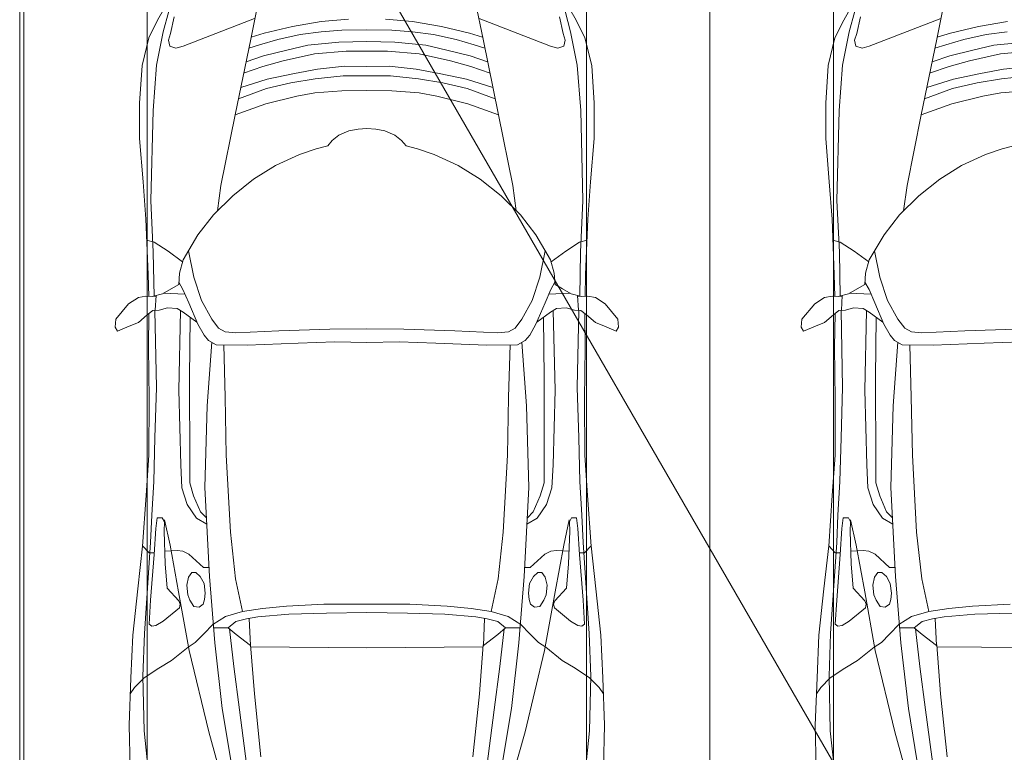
# Model space of a CAD drawing. Header units: millimetres. Extents: x -32229 to 170644, y -13689 to 125138.
# Tile 248 of 256: x 45110 to 48698, y 89048 to 91720. Entities that reach past the tile are written whole.
import ezdxf

# ---------------------------------------------------------------- set-up
doc = ezdxf.new("R2010")
doc.units = ezdxf.units.MM
for name, color, linetype, lineweight in [('A-DETL-GENF', 7, 'Continuous', 18), ('A-FLOR', 7, 'Continuous', 18), ('C-PRKG', 7, 'Continuous', 18)]:
    doc.layers.add(name, color=color, linetype=linetype, lineweight=lineweight)

# ---------------------------------------------------------------- blocks, each defined once
blk = doc.blocks.new('АР_Машиноместо - 4900x2400_М__5300х2500_-3113489--01 ЭО')
at = {"layer": 'A-DETL-GENF', "color": 254, "lineweight": 13, "true_color": 0xd4d4d4}
for p, q in [((1776.8, 3741.5), (1713.1, 4128.3)), ((1714.3, 3746.6), (1680.6, 4000.8)), ((1826.4, 3827.1), (1777.3, 4001.8)), ((2045.3, 3976.8), (2061.4, 3823.4)), ((1897.7, 3530.2), (1826.4, 3827.1)), ((2061.4, 3823.4), (2065.8, 3623.7)), ((1734.5, 3589.1), (1714.3, 3746.6)), ((1804.3, 3502.8), (1776.8, 3741.5)), ((2065.8, 3623.7), (2060.5, 3468.5)), ((1750.9, 3450.8), (1734.5, 3589.1)), ((1936, 3316.2), (1897.7, 3530.2)), ((2060.5, 3468.5), (2038, 3136.6)), ((1765.4, 3405.8), (1811.5, 3435.5)), ((1542.9, 3368.9), (1630, 3377.1)), ((1630, 3377.1), (1702.9, 3388.2)), ((1702.9, 3388.2), (1765.4, 3405.8)), ((1728.3, 3268.5), (1702.9, 3388.2)), ((1406.5, 3360.7), (1542.9, 3368.9)), ((1967.3, 3145.9), (1936, 3316.2)), ((1747.2, 3099), (1728.3, 3268.5)), ((1987.5, 3053.2), (1967.3, 3145.9)), ((2038, 3136.6), (2033.7, 3036.3)), ((1762.2, 2818.3), (1747.2, 3099)), ((1871, 3048.1), (1833.3, 3069.7)), ((1904.8, 2997.9), (1871, 3048.1)), ((2033.7, 3036.3), (2026.1, 2913.7)), ((1924.3, 2937.4), (1904.8, 2997.9)), ((1928.4, 2853.3), (1924.3, 2937.4)), ((2026.1, 2913.7), (2022.2, 2754.7)), ((1935.6, 2580.5), (1928.4, 2853.3)), ((1766.2, 2606.7), (1762.2, 2818.3)), ((2022.2, 2754.7), (2016.7, 2571.4)), ((1771.6, 2415.7), (1766.2, 2606.7)), ((1929.4, 2291.4), (1935.6, 2580.5)), ((2016.7, 2571.4), (2022, 2290)), ((2028.2, 2077.7), (2025.5, 2239.3)), ((2037.2, 1889.5), (2028.2, 2077.7)), ((2029.1, 1561.4), (2037.2, 1889.5)), ((2016.6, 1395.6), (2029.1, 1561.4)), ((1992.6, 1274.3), (2016.6, 1395.6)), ((1972.1, 1198.6), (1992.6, 1274.3))]:
    blk.add_line(p, q, dxfattribs=at)
at = {"layer": 'A-DETL-GENF', "color": 253, "lineweight": 13, "true_color": 0xaaaaaa}
for p, q in [((2112.6, 3958.4), (2116, 3802.9)), ((1636.1, 3917.5), (1659.9, 3687.8)), ((2116, 3802.9), (2109.8, 3630)), ((1659.9, 3687.8), (1673.4, 3509.6)), ((2061.4, 3629.8), (2096.2, 3665.5)), ((2096.2, 3665.5), (2111.9, 3688.4)), ((2008.6, 3594.2), (2061.4, 3629.8)), ((2109.8, 3630), (2102.9, 3474.2)), ((1962.1, 3567), (2008.6, 3594.2)), ((1901.7, 3518.6), (1962.1, 3567)), ((1250, 3520.1), (1672.8, 3517.2)), ((1875.1, 3501.2), (1901.7, 3518.6)), ((1674.4, 3512.1), (1679, 3413)), ((1726.8, 3472.4), (1674.4, 3512.1)), ((1823.6, 3260.1), (1804.3, 3502.8)), ((1845.3, 3470.4), (1875.1, 3501.2)), ((1755.7, 3447), (1726.8, 3472.4)), ((1727, 3424.2), (1755.7, 3447)), ((1755.7, 3447.2), (1808.7, 3447.2)), ((1809.8, 3433.7), (1845.3, 3470.4)), ((2102.9, 3474.2), (2084.3, 3305.9)), ((1646.7, 3407.2), (1688.9, 3414.8)), ((1688.9, 3414.8), (1727, 3424.2)), ((1992, 3422.8), (1933.2, 3375.1)), ((2018.5, 3439.1), (1992, 3422.8)), ((2033.8, 3441.1), (2018.5, 3439.1)), ((2043.4, 3434.5), (2033.8, 3441.1)), ((2037.8, 3347.3), (2043.4, 3434.5)), ((1397.5, 3394.3), (1534.7, 3397.8)), ((1534.7, 3397.8), (1646.7, 3407.2)), ((1861.3, 3372.5), (1845.9, 3360.7)), ((1880, 3369.3), (1861.3, 3372.5)), ((1933.2, 3375.1), (1930.3, 3360.7)), ((1841.3, 3344.5), (1838.9, 3321.2)), ((1845.9, 3360.7), (1841.3, 3344.5)), ((1894.8, 3346.8), (1880, 3369.3)), ((1902.9, 3327.4), (1894.8, 3346.8)), ((1930.3, 3360.7), (1935.4, 3349.7)), ((1935.4, 3349.7), (1977.8, 3303.2)), ((2025.2, 3179.9), (2037.8, 3347.3)), ((1838.9, 3321.2), (1842.8, 3286.3)), ((1906.4, 3292.5), (1902.9, 3327.4)), ((1977.8, 3303.2), (1984.7, 3213.7)), ((2084.3, 3305.9), (2067.1, 3148.3)), ((1842.8, 3286.3), (1856.8, 3259.9)), ((1900.2, 3262.3), (1906.4, 3292.5)), ((1840.7, 2936), (1823.6, 3260.1)), ((1856.8, 3259.9), (1873.2, 3246.1)), ((1873.2, 3246.1), (1887.9, 3245.7)), ((1887.9, 3245.7), (1900.2, 3262.3)), ((1825.4, 3227.6), (1845.5, 3228.1)), ((1845.5, 3228.1), (1898.3, 3179.4)), ((1984.7, 3213.7), (1989.1, 3094.6)), ((1898.3, 3179.4), (1920.5, 3167.7)), ((1920.5, 3167.7), (1941.6, 3165.4)), ((1941.6, 3165.4), (1986.4, 3168)), ((2019.2, 3085), (2025.2, 3179.9)), ((2024.8, 3173.5), (2043.1, 3174.2)), ((2043.1, 3174.2), (2067.1, 3148.3)), ((2067.2, 3149.3), (2054, 2964.8)), ((1989.1, 3094.6), (1987.8, 3061.4)), ((1987.8, 3061.4), (1995.5, 3046.6)), ((2014.4, 3046.1), (2019.2, 3085)), ((1834.9, 3046.1), (1856.4, 3024.6)), ((1856.4, 3024.6), (1881.3, 2966.7)), ((1995.5, 3046.6), (2014.4, 3046.1)), ((1881.3, 2966.7), (1895.6, 2919.4)), ((2054, 2964.8), (2043.9, 2818.3)), ((1832.2, 2638.3), (1840.7, 2936)), ((1895.6, 2919.4), (1895.6, 2850.8)), ((1895.6, 2850.8), (1896.5, 2534.3)), ((2043.9, 2818.3), (2043.2, 2613.6)), ((1815.2, 2406.5), (1832.2, 2638.3)), ((2043.2, 2613.6), (2045.5, 2423.6)), ((1896.5, 2534.3), (1893.9, 2314.9)), ((1367.3, 2404.6), (1500.8, 2409.3)), ((1500.8, 2409.3), (1686.2, 2416.7)), ((1686.2, 2416.7), (1799.4, 2415.4)), ((1799.4, 2415.4), (1827.2, 2399.7)), ((2045.5, 2423.6), (2044, 2301.1)), ((1570.9, 2364.1), (1727.3, 2371.5)), ((1727.3, 2371.5), (1765.7, 2368.8)), ((1765.7, 2368.8), (1790, 2355.4)), ((1827.2, 2399.7), (1843.3, 2380.3)), ((1843.3, 2380.3), (1866.2, 2340.5)), ((1384.8, 2358.7), (1570.9, 2364.1)), ((1790, 2355.4), (1814.9, 2322.3)), ((1866.2, 2340.5), (1899.2, 2263)), ((1869.4, 2332.9), (1919.4, 2296)), ((2050.2, 2306.1), (2082.6, 2333.8)), ((2082.6, 2333.8), (2115.6, 2347.9)), ((2115.6, 2347.9), (2158.8, 2366.2)), ((2158.8, 2366.2), (2166.9, 2350.6)), ((2166.9, 2350.6), (2164.8, 2322.3)), ((1814.9, 2322.3), (1852.7, 2254.2)), ((2030, 2290), (2050.2, 2306.1)), ((2164.8, 2322.3), (2118.3, 2266.4)), ((1899.2, 2263), (1920.1, 2213.8)), ((1919.4, 2296), (1941, 2282.6)), ((1941, 2282.6), (1976.7, 2281.2)), ((1976.7, 2281.2), (2006.4, 2288.6)), ((2006.4, 2288.6), (2030, 2290)), ((2018, 2235.6), (2020.9, 2288.7)), ((2118.3, 2266.4), (2082.6, 2243.4)), ((1852.7, 2254.2), (1880.3, 2168.6)), ((1913.4, 2231.3), (1989.9, 2227.1)), ((1963.3, 2211.8), (1994.9, 2230)), ((1994.9, 2230), (2032.5, 2239.2)), ((2054.9, 2238.7), (2018.2, 2239.5)), ((2047, 2159.1), (2045, 2238.9)), ((2082.6, 2243.4), (2054.9, 2238.7)), ((1920.1, 2213.8), (1935.1, 2186.5)), ((1932.9, 2153.8), (1935.7, 2195.4)), ((1935.7, 2195.4), (1963.3, 2211.8)), ((1880.3, 2168.6), (1899.7, 2072.7)), ((1919.3, 2105.7), (1932.9, 2153.8)), ((2055.1, 1956.8), (2047, 2159.1)), ((1865.4, 2015), (1919.3, 2105.7)), ((1921.2, 2112.6), (1974.5, 2074.6)), ((1974.5, 2074.6), (2024.9, 2041)), ((1809.3, 1941.6), (1865.4, 2015)), ((2024.9, 2041), (2052.5, 2034.4)), ((1738.9, 1871.7), (1809.3, 1941.6)), ((2065.2, 1820.7), (2055.1, 1956.8)), ((1781.7, 1834.2), (1794.3, 1926.7)), ((1662.5, 1812.1), (1738.9, 1871.7)), ((1730, 1576.5), (1781.7, 1834.2)), ((1583, 1761.1), (1662.5, 1812.1)), ((2078, 1662.9), (2065.2, 1820.7)), ((1495.8, 1721.4), (1583, 1761.1)), ((1392.8, 1689.8), (1435.1, 1700.5)), ((1435.1, 1700.5), (1495.8, 1721.4)), ((2078, 1534.1), (2078, 1662.9)), ((1618.3, 1536.4), (1730, 1576.5)), ((1673.2, 1300.9), (1730, 1576.5)), ((1440, 1496.1), (1505.1, 1509.3)), ((1505.1, 1509.3), (1618.3, 1536.4)), ((1615.7, 1480.8), (1718, 1518.1)), ((2069.2, 1396.6), (2078, 1534.1)), ((1340.7, 1489.1), (1440, 1496.1)), ((1526.6, 1459.7), (1615.7, 1480.8)), ((1613, 1446.5), (1709.6, 1477.3)), ((1336.1, 1435.1), (1438.1, 1445.7)), ((1438.1, 1445.7), (1526.6, 1459.7)), ((1513.8, 1425.6), (1613, 1446.5)), ((1331.7, 1399.8), (1430, 1410.4)), ((1430, 1410.4), (1513.8, 1425.6)), ((1554.7, 1380.6), (1628.6, 1401.1)), ((1628.6, 1401.1), (1699.5, 1424.6)), ((1441, 1354.8), (1554.7, 1380.6)), ((1626.2, 1361.2), (1690.1, 1383.1)), ((2044.3, 1296.1), (2069.2, 1396.6)), ((1325.5, 1344.2), (1441, 1354.8)), ((1465, 1323.2), (1541.7, 1341.1)), ((1541.7, 1341.1), (1626.2, 1361.2)), ((1640.9, 1321.2), (1680.1, 1334.4)), ((1945.6, 1333.3), (1919.3, 1327.1)), ((1968.2, 1326), (1945.6, 1333.3)), ((1351.7, 1312.4), (1465, 1323.2)), ((1492.9, 1283.7), (1574.8, 1301.6)), ((1574.8, 1301.6), (1640.9, 1321.2)), ((1623.7, 1278.7), (1671.7, 1293.7)), ((1646.2, 1167.4), (1673.2, 1300.9)), ((1919.3, 1327.1), (1658.9, 1225.9)), ((1965, 1280.6), (1972.8, 1305.2)), ((1972.8, 1305.2), (1968.2, 1326)), ((2012.6, 1232.1), (2044.3, 1296.1)), ((1416.4, 1274.6), (1492.9, 1283.7)), ((1521.4, 1254.6), (1623.7, 1278.7)), ((1951.8, 1220.1), (1965, 1280.6)), ((1415.9, 1236), (1521.4, 1254.6)), ((1960.7, 1140.4), (2012.6, 1232.1))]:
    blk.add_line(p, q, dxfattribs=at)
at = {"layer": 'C-PRKG', "color": 253, "lineweight": 13, "true_color": 0xaaaaaa}
for p, q in [((2500, 0), (2500, 5300)), ((2050, 800), (2050, 4500))]:
    blk.add_line(p, q, dxfattribs=at)
blk = doc.blocks.new('АР_Машиноместо - 4900x2400_М__5300х2500_-V14--01 ЭО')
at = {"layer": 'A-DETL-GENF', "color": 253, "lineweight": 13, "true_color": 0xaaaaaa}
for p, q in [((539.3, -1140.4), (487.4, -1232.1)), ((1960.7, -1140.4), (2012.6, -1232.1)), ((853.8, -1167.4), (826.8, -1300.9)), ((1646.2, -1167.4), (1673.2, -1300.9)), ((487.4, -1232.1), (455.7, -1296.1)), ((548.2, -1220.1), (535, -1280.6)), ((580.7, -1327.1), (841.1, -1225.9)), ((978.6, -1254.6), (876.3, -1278.7)), ((1084.1, -1236), (978.6, -1254.6)), ((1182.5, -1227.5), (1084.1, -1236)), ((1317.5, -1227.5), (1415.9, -1236)), ((1415.9, -1236), (1521.4, -1254.6)), ((1521.4, -1254.6), (1623.7, -1278.7)), ((1919.3, -1327.1), (1658.9, -1225.9)), ((1951.8, -1220.1), (1965, -1280.6)), ((2012.6, -1232.1), (2044.3, -1296.1)), ((535, -1280.6), (527.2, -1305.2)), ((876.3, -1278.7), (828.3, -1293.7)), ((1007.1, -1283.7), (925.2, -1301.6)), ((1083.6, -1274.6), (1007.1, -1283.7)), ((1159.1, -1267.9), (1083.6, -1274.6)), ((1250, -1266.6), (1159.1, -1267.9)), ((1250, -1266.6), (1340.9, -1267.9)), ((1340.9, -1267.9), (1416.4, -1274.6)), ((1416.4, -1274.6), (1492.9, -1283.7)), ((1492.9, -1283.7), (1574.8, -1301.6)), ((1623.7, -1278.7), (1671.7, -1293.7)), ((1965, -1280.6), (1972.8, -1305.2)), ((455.7, -1296.1), (430.8, -1396.6)), ((527.2, -1305.2), (531.8, -1326)), ((531.8, -1326), (554.4, -1333.3)), ((554.4, -1333.3), (580.7, -1327.1)), ((826.8, -1300.9), (770, -1576.5)), ((859.1, -1321.2), (819.9, -1334.4)), ((925.2, -1301.6), (859.1, -1321.2)), ((1035, -1323.2), (958.3, -1341.1)), ((1148.3, -1312.4), (1035, -1323.2)), ((1250, -1309.3), (1148.3, -1312.4)), ((1250, -1309.3), (1351.7, -1312.4)), ((1351.7, -1312.4), (1465, -1323.2)), ((1465, -1323.2), (1541.7, -1341.1)), ((1574.8, -1301.6), (1640.9, -1321.2)), ((1640.9, -1321.2), (1680.1, -1334.4)), ((1673.2, -1300.9), (1730, -1576.5)), ((1945.6, -1333.3), (1919.3, -1327.1)), ((1968.2, -1326), (1945.6, -1333.3)), ((1972.8, -1305.2), (1968.2, -1326)), ((2044.3, -1296.1), (2069.2, -1396.6)), ((873.8, -1361.2), (809.9, -1383.1)), ((958.3, -1341.1), (873.8, -1361.2)), ((1059, -1354.8), (945.3, -1380.6)), ((1174.5, -1344.2), (1059, -1354.8)), ((1250, -1344.9), (1174.5, -1344.2)), ((1250, -1344.9), (1325.5, -1344.2)), ((1325.5, -1344.2), (1441, -1354.8)), ((1441, -1354.8), (1554.7, -1380.6)), ((1541.7, -1341.1), (1626.2, -1361.2)), ((1626.2, -1361.2), (1690.1, -1383.1)), ((430.8, -1396.6), (422, -1534.1)), ((945.3, -1380.6), (871.4, -1401.1)), ((1554.7, -1380.6), (1628.6, -1401.1)), ((2069.2, -1396.6), (2078, -1534.1)), ((871.4, -1401.1), (800.5, -1424.6)), ((986.2, -1425.6), (887, -1446.5)), ((1070, -1410.4), (986.2, -1425.6)), ((1168.3, -1399.8), (1070, -1410.4)), ((1250, -1400.1), (1168.3, -1399.8)), ((1250, -1400.1), (1331.7, -1399.8)), ((1331.7, -1399.8), (1430, -1410.4)), ((1430, -1410.4), (1513.8, -1425.6)), ((1513.8, -1425.6), (1613, -1446.5)), ((1628.6, -1401.1), (1699.5, -1424.6)), ((887, -1446.5), (790.4, -1477.3)), ((973.4, -1459.7), (884.3, -1480.8)), ((1061.9, -1445.7), (973.4, -1459.7)), ((1163.9, -1435.1), (1061.9, -1445.7)), ((1250, -1435.1), (1163.9, -1435.1)), ((1250, -1435.1), (1336.1, -1435.1)), ((1336.1, -1435.1), (1438.1, -1445.7)), ((1438.1, -1445.7), (1526.6, -1459.7)), ((1526.6, -1459.7), (1615.7, -1480.8)), ((1613, -1446.5), (1709.6, -1477.3)), ((884.3, -1480.8), (782, -1518.1)), ((1060, -1496.1), (994.9, -1509.3)), ((1159.3, -1489.1), (1060, -1496.1)), ((1250, -1488.3), (1159.3, -1489.1)), ((1250, -1488.3), (1340.7, -1489.1)), ((1340.7, -1489.1), (1440, -1496.1)), ((1440, -1496.1), (1505.1, -1509.3)), ((1615.7, -1480.8), (1718, -1518.1)), ((422, -1534.1), (422, -1662.9)), ((881.7, -1536.4), (770, -1576.5)), ((994.9, -1509.3), (881.7, -1536.4)), ((1505.1, -1509.3), (1618.3, -1536.4)), ((1618.3, -1536.4), (1730, -1576.5)), ((2078, -1534.1), (2078, -1662.9)), ((770, -1576.5), (718.3, -1834.2)), ((1730, -1576.5), (1781.7, -1834.2)), ((1184.7, -1635.7), (1147.5, -1650.5)), ((1217.8, -1629.1), (1184.7, -1635.7)), ((1217.8, -1629.1), (1250, -1626.8)), ((1282.2, -1629.1), (1250, -1626.8)), ((1282.2, -1629.1), (1315.3, -1635.7)), ((1315.3, -1635.7), (1352.5, -1650.5)), ((422, -1662.9), (434.8, -1820.7)), ((1123.5, -1670.9), (1107.2, -1689.8)), ((1147.5, -1650.5), (1123.5, -1670.9)), ((1352.5, -1650.5), (1376.5, -1670.9)), ((1376.5, -1670.9), (1392.8, -1689.8)), ((2078, -1662.9), (2065.2, -1820.7)), ((1004.2, -1721.4), (917, -1761.1)), ((1064.9, -1700.5), (1004.2, -1721.4)), ((1107.2, -1689.8), (1064.9, -1700.5)), ((1392.8, -1689.8), (1435.1, -1700.5)), ((1435.1, -1700.5), (1495.8, -1721.4)), ((1495.8, -1721.4), (1583, -1761.1)), ((917, -1761.1), (837.5, -1812.1)), ((1583, -1761.1), (1662.5, -1812.1)), ((434.8, -1820.7), (444.9, -1956.8)), ((837.5, -1812.1), (761.1, -1871.7)), ((1662.5, -1812.1), (1738.9, -1871.7)), ((2065.2, -1820.7), (2055.1, -1956.8)), ((718.3, -1834.2), (705.7, -1926.7)), ((1781.7, -1834.2), (1794.3, -1926.7)), ((761.1, -1871.7), (690.7, -1941.6)), ((1738.9, -1871.7), (1809.3, -1941.6)), ((444.9, -1956.8), (453, -2159.1)), ((690.7, -1941.6), (634.6, -2015)), ((1809.3, -1941.6), (1865.4, -2015)), ((2055.1, -1956.8), (2047, -2159.1)), ((475.1, -2041), (447.5, -2034.4)), ((525.5, -2074.6), (475.1, -2041)), ((634.6, -2015), (580.7, -2105.7)), ((1865.4, -2015), (1919.3, -2105.7)), ((1974.5, -2074.6), (2024.9, -2041)), ((2024.9, -2041), (2052.5, -2034.4)), ((578.8, -2112.6), (525.5, -2074.6)), ((619.7, -2168.6), (600.3, -2072.7)), ((1880.3, -2168.6), (1899.7, -2072.7)), ((1921.2, -2112.6), (1974.5, -2074.6)), ((580.7, -2105.7), (567.1, -2153.8)), ((1919.3, -2105.7), (1932.9, -2153.8)), ((453, -2159.1), (455, -2238.9)), ((567.1, -2153.8), (564.3, -2195.4)), ((579.9, -2213.8), (564.9, -2186.5)), ((647.3, -2254.2), (619.7, -2168.6)), ((1852.7, -2254.2), (1880.3, -2168.6)), ((1920.1, -2213.8), (1935.1, -2186.5)), ((1932.9, -2153.8), (1935.7, -2195.4)), ((2047, -2159.1), (2045, -2238.9)), ((536.7, -2211.8), (505.1, -2230)), ((564.3, -2195.4), (536.7, -2211.8)), ((600.8, -2263), (579.9, -2213.8)), ((1899.2, -2263), (1920.1, -2213.8)), ((1935.7, -2195.4), (1963.3, -2211.8)), ((1963.3, -2211.8), (1994.9, -2230)), ((381.7, -2266.4), (417.4, -2243.4)), ((417.4, -2243.4), (445.1, -2238.7)), ((445.1, -2238.7), (481.8, -2239.5)), ((505.1, -2230), (467.5, -2239.2)), ((482, -2235.6), (479.1, -2288.7)), ((586.6, -2231.3), (510.1, -2227.1)), ((685.1, -2322.3), (647.3, -2254.2)), ((1814.9, -2322.3), (1852.7, -2254.2)), ((1913.4, -2231.3), (1989.9, -2227.1)), ((1994.9, -2230), (2032.5, -2239.2)), ((2018, -2235.6), (2020.9, -2288.7)), ((2054.9, -2238.7), (2018.2, -2239.5)), ((2082.6, -2243.4), (2054.9, -2238.7)), ((2118.3, -2266.4), (2082.6, -2243.4)), ((335.2, -2322.3), (381.7, -2266.4)), ((470, -2290), (449.8, -2306.1)), ((493.6, -2288.6), (470, -2290)), ((523.3, -2281.2), (493.6, -2288.6)), ((559, -2282.6), (523.3, -2281.2)), ((580.6, -2296), (559, -2282.6)), ((630.6, -2332.9), (580.6, -2296)), ((633.8, -2340.5), (600.8, -2263)), ((1866.2, -2340.5), (1899.2, -2263)), ((1869.4, -2332.9), (1919.4, -2296)), ((1919.4, -2296), (1941, -2282.6)), ((1941, -2282.6), (1976.7, -2281.2)), ((1976.7, -2281.2), (2006.4, -2288.6)), ((2006.4, -2288.6), (2030, -2290)), ((2030, -2290), (2050.2, -2306.1)), ((2164.8, -2322.3), (2118.3, -2266.4)), ((333.1, -2350.6), (335.2, -2322.3)), ((449.8, -2306.1), (417.4, -2333.8)), ((454.5, -2423.6), (456, -2301.1)), ((603.5, -2534.3), (606.1, -2314.9)), ((710, -2355.4), (685.1, -2322.3)), ((1790, -2355.4), (1814.9, -2322.3)), ((1896.5, -2534.3), (1893.9, -2314.9)), ((2045.5, -2423.6), (2044, -2301.1)), ((2050.2, -2306.1), (2082.6, -2333.8)), ((2166.9, -2350.6), (2164.8, -2322.3)), ((341.2, -2366.2), (333.1, -2350.6)), ((384.4, -2347.9), (341.2, -2366.2)), ((417.4, -2333.8), (384.4, -2347.9)), ((656.7, -2380.3), (633.8, -2340.5)), ((734.3, -2368.8), (710, -2355.4)), ((929.1, -2364.1), (772.7, -2371.5)), ((1115.2, -2358.7), (929.1, -2364.1)), ((1250, -2357.8), (1115.2, -2358.7)), ((1250, -2357.8), (1384.8, -2358.7)), ((1384.8, -2358.7), (1570.9, -2364.1)), ((1570.9, -2364.1), (1727.3, -2371.5)), ((1765.7, -2368.8), (1790, -2355.4)), ((1843.3, -2380.3), (1866.2, -2340.5)), ((2082.6, -2333.8), (2115.6, -2347.9)), ((2115.6, -2347.9), (2158.8, -2366.2)), ((2158.8, -2366.2), (2166.9, -2350.6)), ((672.8, -2399.7), (656.7, -2380.3)), ((700.6, -2415.4), (672.8, -2399.7)), ((772.7, -2371.5), (734.3, -2368.8)), ((1727.3, -2371.5), (1765.7, -2368.8)), ((1799.4, -2415.4), (1827.2, -2399.7)), ((1827.2, -2399.7), (1843.3, -2380.3)), ((456.8, -2613.6), (454.5, -2423.6)), ((684.8, -2406.5), (667.8, -2638.3)), ((813.8, -2416.7), (700.6, -2415.4)), ((999.2, -2409.3), (813.8, -2416.7)), ((1132.7, -2404.6), (999.2, -2409.3)), ((1250, -2406.6), (1132.7, -2404.6)), ((1250, -2406.6), (1367.3, -2404.6)), ((1367.3, -2404.6), (1500.8, -2409.3)), ((1500.8, -2409.3), (1686.2, -2416.7)), ((1686.2, -2416.7), (1799.4, -2415.4)), ((1815.2, -2406.5), (1832.2, -2638.3)), ((2043.2, -2613.6), (2045.5, -2423.6)), ((604.4, -2850.8), (603.5, -2534.3)), ((1895.6, -2850.8), (1896.5, -2534.3)), ((456.1, -2818.3), (456.8, -2613.6)), ((2043.9, -2818.3), (2043.2, -2613.6)), ((667.8, -2638.3), (659.3, -2936)), ((1832.2, -2638.3), (1840.7, -2936)), ((446, -2964.8), (456.1, -2818.3)), ((2054, -2964.8), (2043.9, -2818.3)), ((604.4, -2919.4), (604.4, -2850.8)), ((1895.6, -2919.4), (1895.6, -2850.8)), ((618.7, -2966.7), (604.4, -2919.4)), ((659.3, -2936), (676.4, -3260.1)), ((1840.7, -2936), (1823.6, -3260.1)), ((1881.3, -2966.7), (1895.6, -2919.4)), ((432.8, -3149.3), (446, -2964.8)), ((643.6, -3024.6), (618.7, -2966.7)), ((1856.4, -3024.6), (1881.3, -2966.7)), ((2067.2, -3149.3), (2054, -2964.8)), ((485.6, -3046.1), (480.8, -3085)), ((504.5, -3046.6), (485.6, -3046.1)), ((512.2, -3061.4), (504.5, -3046.6)), ((665.1, -3046.1), (643.6, -3024.6)), ((1834.9, -3046.1), (1856.4, -3024.6)), ((1987.8, -3061.4), (1995.5, -3046.6)), ((1995.5, -3046.6), (2014.4, -3046.1)), ((2014.4, -3046.1), (2019.2, -3085)), ((480.8, -3085), (474.8, -3179.9)), ((510.9, -3094.6), (512.2, -3061.4)), ((1989.1, -3094.6), (1987.8, -3061.4)), ((2019.2, -3085), (2025.2, -3179.9)), ((515.3, -3213.7), (510.9, -3094.6)), ((1984.7, -3213.7), (1989.1, -3094.6)), ((415.7, -3305.9), (432.8, -3149.3)), ((456.9, -3174.2), (432.9, -3148.3)), ((2043.1, -3174.2), (2067.1, -3148.3)), ((2084.3, -3305.9), (2067.1, -3148.3)), ((475.2, -3173.5), (456.9, -3174.2)), ((474.8, -3179.9), (462.2, -3347.3)), ((558.4, -3165.4), (513.6, -3168)), ((579.5, -3167.7), (558.4, -3165.4)), ((601.7, -3179.4), (579.5, -3167.7)), ((654.5, -3228.1), (601.7, -3179.4)), ((1845.5, -3228.1), (1898.3, -3179.4)), ((1898.3, -3179.4), (1920.5, -3167.7)), ((1920.5, -3167.7), (1941.6, -3165.4)), ((1941.6, -3165.4), (1986.4, -3168)), ((2024.8, -3173.5), (2043.1, -3174.2)), ((2025.2, -3179.9), (2037.8, -3347.3)), ((522.2, -3303.2), (515.3, -3213.7)), ((674.6, -3227.6), (654.5, -3228.1)), ((1825.4, -3227.6), (1845.5, -3228.1)), ((1977.8, -3303.2), (1984.7, -3213.7)), ((599.8, -3262.3), (593.6, -3292.5)), ((612.1, -3245.7), (599.8, -3262.3)), ((626.8, -3246.1), (612.1, -3245.7)), ((643.2, -3259.9), (626.8, -3246.1)), ((657.2, -3286.3), (643.2, -3259.9)), ((676.4, -3260.1), (695.7, -3502.8)), ((1823.6, -3260.1), (1804.3, -3502.8)), ((1842.8, -3286.3), (1856.8, -3259.9)), ((1856.8, -3259.9), (1873.2, -3246.1)), ((1873.2, -3246.1), (1887.9, -3245.7)), ((1887.9, -3245.7), (1900.2, -3262.3)), ((1900.2, -3262.3), (1906.4, -3292.5)), ((593.6, -3292.5), (597.1, -3327.4)), ((661.1, -3321.2), (657.2, -3286.3)), ((1838.9, -3321.2), (1842.8, -3286.3)), ((1906.4, -3292.5), (1902.9, -3327.4)), ((397.1, -3474.2), (415.7, -3305.9)), ((564.6, -3349.7), (522.2, -3303.2)), ((597.1, -3327.4), (605.2, -3346.8)), ((658.7, -3344.5), (661.1, -3321.2)), ((1841.3, -3344.5), (1838.9, -3321.2)), ((1902.9, -3327.4), (1894.8, -3346.8)), ((1935.4, -3349.7), (1977.8, -3303.2)), ((2102.9, -3474.2), (2084.3, -3305.9)), ((462.2, -3347.3), (456.6, -3434.5)), ((569.7, -3360.7), (564.6, -3349.7)), ((566.8, -3375.1), (569.7, -3360.7)), ((605.2, -3346.8), (620, -3369.3)), ((620, -3369.3), (638.7, -3372.5)), ((638.7, -3372.5), (654.1, -3360.7)), ((654.1, -3360.7), (658.7, -3344.5)), ((1845.9, -3360.7), (1841.3, -3344.5)), ((1861.3, -3372.5), (1845.9, -3360.7)), ((1880, -3369.3), (1861.3, -3372.5)), ((1894.8, -3346.8), (1880, -3369.3)), ((1930.3, -3360.7), (1935.4, -3349.7)), ((1933.2, -3375.1), (1930.3, -3360.7)), ((2037.8, -3347.3), (2043.4, -3434.5)), ((508, -3422.8), (566.8, -3375.1)), ((853.3, -3407.2), (811.1, -3414.8)), ((965.3, -3397.8), (853.3, -3407.2)), ((1102.5, -3394.3), (965.3, -3397.8)), ((1250, -3391.3), (1102.5, -3394.3)), ((1250, -3391.3), (1397.5, -3394.3)), ((1397.5, -3394.3), (1534.7, -3397.8)), ((1534.7, -3397.8), (1646.7, -3407.2)), ((1646.7, -3407.2), (1688.9, -3414.8)), ((1992, -3422.8), (1933.2, -3375.1)), ((456.6, -3434.5), (466.2, -3441.1)), ((466.2, -3441.1), (481.5, -3439.1)), ((481.5, -3439.1), (508, -3422.8)), ((690.2, -3433.7), (654.7, -3470.4)), ((773, -3424.2), (744.1, -3447.2)), ((811.1, -3414.8), (773, -3424.2)), ((825.6, -3512.1), (821, -3413)), ((1674.4, -3512.1), (1679, -3413)), ((1688.9, -3414.8), (1727, -3424.2)), ((1727, -3424.2), (1755.7, -3447)), ((1809.8, -3433.7), (1845.3, -3470.4)), ((2018.5, -3439.1), (1992, -3422.8)), ((2033.8, -3441.1), (2018.5, -3439.1)), ((2043.4, -3434.5), (2033.8, -3441.1)), ((390.2, -3630), (397.1, -3474.2)), ((654.7, -3470.4), (624.9, -3501.2)), ((744.1, -3447.2), (691.3, -3447.2)), ((744.3, -3447), (773.2, -3472.4)), ((773.2, -3472.4), (825.6, -3512.1)), ((1726.8, -3472.4), (1674.4, -3512.1)), ((1755.7, -3447), (1726.8, -3472.4)), ((1755.7, -3447.2), (1808.7, -3447.2)), ((1845.3, -3470.4), (1875.1, -3501.2)), ((2109.8, -3630), (2102.9, -3474.2)), ((624.9, -3501.2), (598.3, -3518.6)), ((840.1, -3687.8), (826.6, -3509.6)), ((1659.9, -3687.8), (1673.4, -3509.6)), ((1875.1, -3501.2), (1901.7, -3518.6)), ((598.3, -3518.6), (537.9, -3567)), ((1250, -3520.1), (827.2, -3517.2)), ((1250, -3520.1), (1672.8, -3517.2)), ((1901.7, -3518.6), (1962.1, -3567)), ((537.9, -3567), (491.4, -3594.2)), ((1962.1, -3567), (2008.6, -3594.2)), ((491.4, -3594.2), (438.6, -3629.8)), ((2008.6, -3594.2), (2061.4, -3629.8)), ((384, -3802.9), (390.2, -3630)), ((438.6, -3629.8), (403.8, -3665.5)), ((2061.4, -3629.8), (2096.2, -3665.5)), ((2116, -3802.9), (2109.8, -3630)), ((403.8, -3665.5), (388.1, -3688.4)), ((863.9, -3917.5), (840.1, -3687.8)), ((1636.1, -3917.5), (1659.9, -3687.8)), ((2096.2, -3665.5), (2111.9, -3688.4)), ((387.4, -3958.4), (384, -3802.9)), ((2112.6, -3958.4), (2116, -3802.9))]:
    blk.add_line(p, q, dxfattribs=at)
at = {"layer": 'A-DETL-GENF', "color": 254, "lineweight": 13, "true_color": 0xd4d4d4}
for p, q in [((527.9, -1198.6), (507.4, -1274.3)), ((1972.1, -1198.6), (1992.6, -1274.3)), ((507.4, -1274.3), (483.4, -1395.6)), ((1992.6, -1274.3), (2016.6, -1395.6)), ((483.4, -1395.6), (470.9, -1561.4)), ((2016.6, -1395.6), (2029.1, -1561.4)), ((470.9, -1561.4), (462.8, -1889.5)), ((2029.1, -1561.4), (2037.2, -1889.5)), ((462.8, -1889.5), (471.8, -2077.7)), ((2037.2, -1889.5), (2028.2, -2077.7)), ((471.8, -2077.7), (474.5, -2239.3)), ((2028.2, -2077.7), (2025.5, -2239.3)), ((483.3, -2571.4), (478, -2290)), ((570.6, -2291.4), (564.4, -2580.5)), ((1929.4, -2291.4), (1935.6, -2580.5)), ((2016.7, -2571.4), (2022, -2290)), ((728.4, -2415.7), (733.8, -2606.7)), ((1771.6, -2415.7), (1766.2, -2606.7)), ((477.8, -2754.7), (483.3, -2571.4)), ((564.4, -2580.5), (571.6, -2853.3)), ((1935.6, -2580.5), (1928.4, -2853.3)), ((2022.2, -2754.7), (2016.7, -2571.4)), ((733.8, -2606.7), (737.8, -2818.3)), ((1766.2, -2606.7), (1762.2, -2818.3)), ((473.9, -2913.7), (477.8, -2754.7)), ((2026.1, -2913.7), (2022.2, -2754.7)), ((737.8, -2818.3), (752.8, -3099)), ((1762.2, -2818.3), (1747.2, -3099)), ((571.6, -2853.3), (575.7, -2937.4)), ((1928.4, -2853.3), (1924.3, -2937.4)), ((466.3, -3036.3), (473.9, -2913.7)), ((575.7, -2937.4), (595.2, -2997.9)), ((1924.3, -2937.4), (1904.8, -2997.9)), ((2033.7, -3036.3), (2026.1, -2913.7)), ((595.2, -2997.9), (629, -3048.1)), ((1904.8, -2997.9), (1871, -3048.1)), ((462, -3136.6), (466.3, -3036.3)), ((629, -3048.1), (666.7, -3069.7)), ((1871, -3048.1), (1833.3, -3069.7)), ((2038, -3136.6), (2033.7, -3036.3)), ((512.5, -3053.2), (532.7, -3145.9)), ((1987.5, -3053.2), (1967.3, -3145.9)), ((752.8, -3099), (771.7, -3268.5)), ((1747.2, -3099), (1728.3, -3268.5)), ((439.5, -3468.5), (462, -3136.6)), ((532.7, -3145.9), (564, -3316.2)), ((1967.3, -3145.9), (1936, -3316.2)), ((2060.5, -3468.5), (2038, -3136.6)), ((771.7, -3268.5), (797.1, -3388.2)), ((1728.3, -3268.5), (1702.9, -3388.2)), ((564, -3316.2), (602.3, -3530.2)), ((1936, -3316.2), (1897.7, -3530.2)), ((957.1, -3368.9), (870, -3377.1)), ((1093.5, -3360.7), (957.1, -3368.9)), ((1250, -3360.7), (1093.5, -3360.7)), ((1250, -3360.7), (1406.5, -3360.7)), ((1406.5, -3360.7), (1542.9, -3368.9)), ((1542.9, -3368.9), (1630, -3377.1)), ((734.6, -3405.8), (688.5, -3435.5)), ((797.1, -3388.2), (734.6, -3405.8)), ((870, -3377.1), (797.1, -3388.2)), ((1630, -3377.1), (1702.9, -3388.2)), ((1702.9, -3388.2), (1765.4, -3405.8)), ((1765.4, -3405.8), (1811.5, -3435.5)), ((434.2, -3623.7), (439.5, -3468.5)), ((749.1, -3450.8), (765.5, -3589.1)), ((1750.9, -3450.8), (1734.5, -3589.1)), ((2065.8, -3623.7), (2060.5, -3468.5)), ((695.7, -3502.8), (723.2, -3741.5)), ((1804.3, -3502.8), (1776.8, -3741.5)), ((602.3, -3530.2), (673.6, -3827.1)), ((1897.7, -3530.2), (1826.4, -3827.1)), ((765.5, -3589.1), (785.7, -3746.6)), ((1734.5, -3589.1), (1714.3, -3746.6)), ((438.6, -3823.4), (434.2, -3623.7)), ((2061.4, -3823.4), (2065.8, -3623.7)), ((723.2, -3741.5), (786.9, -4128.3)), ((785.7, -3746.6), (819.4, -4000.8)), ((1714.3, -3746.6), (1680.6, -4000.8)), ((1776.8, -3741.5), (1713.1, -4128.3)), ((454.7, -3976.8), (438.6, -3823.4)), ((673.6, -3827.1), (722.7, -4001.8)), ((1826.4, -3827.1), (1777.3, -4001.8)), ((2045.3, -3976.8), (2061.4, -3823.4))]:
    blk.add_line(p, q, dxfattribs=at)
at = {"layer": 'C-PRKG', "color": 253, "lineweight": 13, "true_color": 0xaaaaaa}
for p, q in [((0, 0), (0, -5300)), ((2500, 0), (2500, -5300)), ((450, -800), (450, -4500)), ((2050, -800), (2050, -4500))]:
    blk.add_line(p, q, dxfattribs=at)
blk = doc.blocks.new('Наметкина 10_РД_АР_П_rvt-1--01 ЭО')
at = {"layer": 'A-FLOR', "color": 253, "lineweight": 13, "true_color": 0xaaaaaa}
for p in [(45110.3, 81950), (48630.3, 88050), (45110.3, 81950)]:
    blk.add_line(p, (45110.3, 94150), dxfattribs=at)
at = {"layer": 'C-PRKG', "color": 253, "lineweight": 13, "true_color": 0xaaaaaa}
blk.add_blockref('АР_Машиноместо - 4900x2400_М__5300х2500_-V14--01 ЭО', (45125.3, 92950), dxfattribs=at)
at = {"layer": 'C-PRKG', "color": 253, "lineweight": 13, "true_color": 0xaaaaaa, "rotation": 180}
blk.add_blockref('АР_Машиноместо - 4900x2400_М__5300х2500_-3113489--01 ЭО', (50125.3, 92950), dxfattribs=at)

msp = doc.modelspace()

# ---------------------------------------------------------------- block references
at = {"lineweight": 5}
msp.add_blockref('Наметкина 10_РД_АР_П_rvt-1--01 ЭО', (0, 0), dxfattribs=at)

doc.saveas('drawing.dxf')
